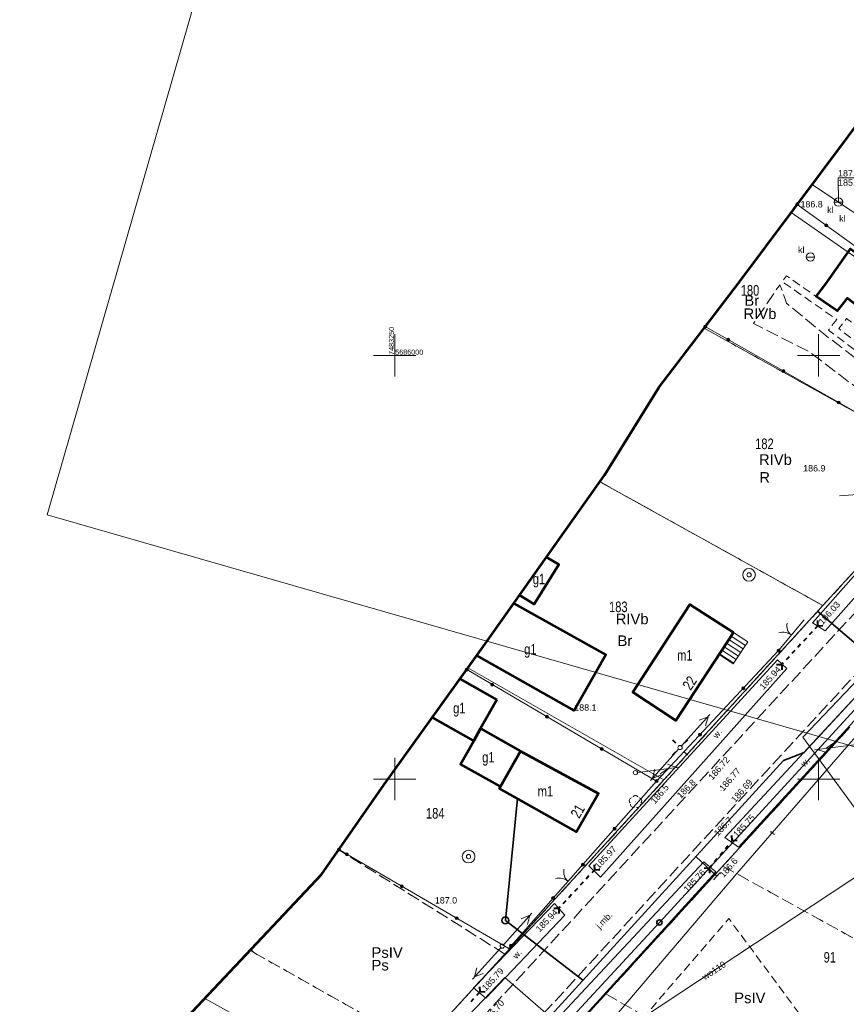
# Model space of a CAD drawing. Header units: metres. Extents: x 7482748 to 7484637, y 5684406 to 5687014.
# Tile 86 of 180: x 7483206 to 7483303, y 5685923 to 5686040. Entities that reach past the tile are written whole.
import ezdxf
from ezdxf.enums import TextEntityAlignment as Align
from ezdxf.lldxf.tags import DXFTag

# ---------------------------------------------------------------- set-up
doc = ezdxf.new("R2010")
doc.units = ezdxf.units.M
doc.header["$MEASUREMENT"] = 0
for name, pattern in [('1', [1.5, 1, -0.5]), ('KTCR01_500', [1.5, 1, -0.5]), ('KTJZ01_500', [2, 1.5, -0.5]), ('l217_500', [2, 1.5, -0.5]), ('l218_500', [1, 0.5, -0.5]), ('PTTL_500', [1.5, 1, -0.5])]:
    doc.linetypes.add(name, pattern=pattern)
for name, color, linetype, lineweight in [('.k deszczowa', 200, 'Continuous', 50), ('.ks tłoczny', 104, 'Continuous', 50), ('_Dzialki', 7, 'Continuous', 0), ('_Dzialki_opis', 7, 'Continuous', 0), ('_Kontury', 7, 'Continuous', 0), ('_Kontury_opis', 7, 'Continuous', 0), ('_Podzial_sekcyjny_krzyze', 7, '1', 13), ('_Uzytki', 7, 'Continuous', 0), ('_Uzytki_opis', 7, 'Continuous', 0), ('_Zakres2', 7, 'Continuous', 0), ('BUIB05_01', 7, 'Continuous', 40), ('EGB_Adres', 7, 'Continuous', 0), ('EGB_Budynek', 7, 'Continuous', 0), ('EGB_Budynek_opis', 7, 'Continuous', 0), ('EGB_ObiektTrwaleZwiazanyZBudynk', 7, 'Continuous', 0), ('EGBE_L_3', 7, 'Continuous', 0), ('GES__SUSM01_01P', 7, 'Continuous', 13), ('GES__SUSM01_P', 7, 'Continuous', 13), ('GES__SUSM04_01P', 7, 'Continuous', 13), ('GES__SUUS07_P', 7, 'Continuous', 13), ('GES__SUUS13_P', 7, 'Continuous', 13), ('KTOK02', 7, 'KTOK02_500', 13), ('KTOK05_01', 7, 'Continuous', 13), ('RTPW01_P', 7, 'Continuous', 0), ('RTPW02_P', 7, 'Continuous', 0), ('SUPE_L_3', 1, 'Continuous', 13), ('SUPT_L_0', 30, 'Continuous', 13)]:
    doc.layers.add(name, color=color, linetype=linetype, lineweight=lineweight)
doc.layers.add('_ramki_nieplotowane', color=7, linetype='Continuous', lineweight=0, plot=False)
for name, color, linetype, lineweight, true_color in [('GES__SUPK_01_pL', 7, 'Continuous', 13, 0x803300), ('GES__SUPS01_05L', 7, 'Continuous', 13, 0x803300), ('GES__SUPS01_05P', 7, 'Continuous', 13, 0x803300), ('GES__SUPT_pL', 7, 'Continuous', 13, 0xff9100), ('GES__SUPW_01_pL', 5, 'Continuous', 13, 0x0000ff), ('OBOP02_01', 7, 'Continuous', 13, 0x008000)]:
    doc.layers.add(name, color=color, linetype=linetype, lineweight=lineweight, true_color=true_color)
for name, color, linetype, lineweight, true_color, transparency in [('GES__SUPS01_05G', 7, 'Continuous', 13, 0x803300, 0.25), ('GES__SUPT_pT', 7, 'Continuous', 13, 0xff9100, 0.25), ('GES__SUPW_01_pT', 5, 'Continuous', 13, 0x0000ff, 0.25)]:
    doc.layers.add(name, color=color, linetype=linetype, lineweight=lineweight, true_color=true_color, transparency=transparency)
for name, color, linetype, lineweight, transparency in [('GES__SUUS_ET_05T', 7, 'Continuous', 13, 0.25), ('KTCR02', 7, 'KTCR01_500', 13, 0.5), ('KTJZ01_O', 7, 'KTJZ01_500', 13, 0.5), ('KTJZ01_T', 7, 'Continuous', 13, 0.25), ('KTPL01_O', 7, 'KTJZ01_500', 13, 0.5), ('PTRW02_O', 7, 'Continuous', 13, 0.5), ('PTRW02_T', 7, 'Continuous', 13, 0.25), ('PTTL04_O', 7, 'PTTL_500', 13, 0.5), ('RTPW01_G', 7, 'Continuous', 13, 0.25), ('RTPW02_G', 7, 'Continuous', 13, 0.25)]:
    doc.layers.add(name, color=color, linetype=linetype, lineweight=lineweight, transparency=transparency)
doc.layers.add('IS_kanalizacja_sanitarna', color=7, linetype='SOLID', true_color=0x000000)
doc.layers.add('IS_Opisy_działek_Net', color=7, linetype='SOLID', true_color=0x000000)
doc.styles.get("Standard").update_dxf_attribs({"font": 'simplex.shx', "width": 0.75})
doc.styles.add('STYL_ARIAL', font='simplex.shx', dxfattribs={"width": 0.75, "oblique": 0.1})
doc.styles.add('Style-Arial', font='arial.ttf')
doc.linetypes.add('KTOK02_500', pattern='A,0.5,[117,IS_LineDef.shx,S=0.01,R=0,X=0,Y=0],0.5', length=1)
tags = doc.linetypes.add('SOLID', pattern=[10, 10, 0]).pattern_tags.tags
tags[6:7] = [DXFTag(74, 4), DXFTag(75, 0), DXFTag(340, '0'), DXFTag(46, 0.0), DXFTag(50, 0.0), DXFTag(44, 0.0), DXFTag(45, 0.0)]
tags[4:5] = [DXFTag(74, 4), DXFTag(75, 0), DXFTag(340, '0'), DXFTag(46, 0.0), DXFTag(50, 0.0), DXFTag(44, 0.0), DXFTag(45, 0.0)]

# ---------------------------------------------------------------- blocks, each defined once
blk = doc.blocks.new('SUPS01_1')
at = {"layer": 'GES__SUPS01_05P', "linetype": 'Continuous', "lineweight": 13}
h = blk.add_hatch(color=256, dxfattribs=at)
edge = h.paths.add_edge_path()
edge.add_arc((0, 0), 0.045, 0, 360)
blk = doc.blocks.new('SUSM04_01')
at = {"layer": 'GES__SUSM04_01P', "linetype": 'Continuous', "lineweight": 13}
blk.add_circle((0, 0), 0.25, dxfattribs=at)
blk = doc.blocks.new('SUSM01_56')
at = {"layer": 'GES__SUSM01_P', "linetype": 'Continuous', "lineweight": 13}
for p, q in [((-0.53, 0.53), (-0.88, 0.88)), ((0.53, 0.53), (0.88, 0.88)), ((-0.53, -0.53), (-0.88, -0.88)), ((0.53, -0.53), (0.88, -0.88))]:
    blk.add_line(p, q, dxfattribs=at)
blk.add_circle((0, 0), 0.25, dxfattribs=at)
blk = doc.blocks.new('SUSM01_01')
at = {"layer": 'GES__SUSM01_01P', "linetype": 'Continuous', "lineweight": 13}
for p, q in [((-0.53, 0.53), (-0.89, 0.88)), ((0.53, 0.53), (0.88, 0.89)), ((-0.53, -0.53), (-0.88, -0.89)), ((0.53, -0.53), (0.89, -0.88))]:
    blk.add_line(p, q, dxfattribs=at)
blk = doc.blocks.new('SUUS13')
at = {"layer": 'GES__SUUS13_P', "linetype": 'Continuous', "lineweight": 13}
for radius in [0.75, 0.25]:
    blk.add_circle((0, 0), radius, dxfattribs=at)
blk = doc.blocks.new('OBOP02_01')
at = {"layer": 'OBOP02_01', "linetype": 'Continuous', "lineweight": 13}
h = blk.add_hatch(color=256, dxfattribs=at)
edge = h.paths.add_edge_path()
edge.add_arc((0, 0), 0.05, 0, 360)
for centre, start, end in [((-0.38, 0.12), 102, 222), ((0, 0.4), 30, 150), ((0.38, 0.12), 318, 78), ((-0.24, -0.32), 174, 294), ((0.24, -0.32), 246, 6)]:
    blk.add_arc(centre, 0.35, start, end, dxfattribs=at)
blk = doc.blocks.new('RTPW01')
at = {"layer": 'RTPW01_P', "linetype": 'Continuous', "lineweight": 0}
h = blk.add_hatch(color=256, dxfattribs=at)
edge = h.paths.add_edge_path()
edge.add_arc((0, 0), 0.045, 0, 360)
blk = doc.blocks.new('RTPW01_3')
at = {"layer": 'RTPW02_P', "linetype": 'Continuous', "lineweight": 0}
h = blk.add_hatch(color=256, dxfattribs=at)
edge = h.paths.add_edge_path()
edge.add_arc((0, 0), 0.045, 0, 360)
blk = doc.blocks.new('SUUS07')
at = {"layer": 'GES__SUUS07_P', "linetype": 'Continuous', "lineweight": 13}
blk.add_line((-0.5, 0), (0.5, 0), dxfattribs=at)
blk.add_circle((0, 0), 0.5, dxfattribs=at)
blk = doc.blocks.new('RTPW01_2')
at = {"layer": 'RTPW01_P', "linetype": 'Continuous', "lineweight": 0}
h = blk.add_hatch(color=256, dxfattribs=at)
edge = h.paths.add_edge_path()
edge.add_arc((0, 0), 0.045, 0, 360)

msp = doc.modelspace()

# ---------------------------------------------------------------- hatches: boundary and pattern name
at = {"layer": 'KTOK05_01', "linetype": 'Continuous', "lineweight": 13}
h = msp.add_hatch(color=256, dxfattribs=at)
edge = h.paths.add_edge_path()
edge.add_arc((7483297.49002, 5686017.8219), 0.175, 0, 360)
h = msp.add_hatch(color=256, dxfattribs=at)
edge = h.paths.add_edge_path()
edge.add_arc((7483300.91425, 5686015.35341), 0.175, 0, 360)
h = msp.add_hatch(color=256, dxfattribs=at)
edge = h.paths.add_edge_path()
edge.add_arc((7483286.63407, 5686003.40087), 0.175, 0, 360)
h = msp.add_hatch(color=256, dxfattribs=at)
edge = h.paths.add_edge_path()
edge.add_arc((7483289.34486, 5686001.85952), 0.175, 0, 360)
h = msp.add_hatch(color=256, dxfattribs=at)
edge = h.paths.add_edge_path()
edge.add_arc((7483295.86462, 5685998.1524), 0.175, 0, 360)
h = msp.add_hatch(color=256, dxfattribs=at)
edge = h.paths.add_edge_path()
edge.add_arc((7483302.38438, 5685994.44528), 0.175, 0, 360)
h = msp.add_hatch(color=256, dxfattribs=at)
edge = h.paths.add_edge_path()
edge.add_arc((7483295.28, 5685965.17), 0.175, 0, 360)
h = msp.add_hatch(color=256, dxfattribs=at)
edge = h.paths.add_edge_path()
edge.add_arc((7483258.48894, 5685962.92261), 0.175, 0, 360)
h = msp.add_hatch(color=256, dxfattribs=at)
edge = h.paths.add_edge_path()
edge.add_arc((7483261.48722, 5685961.16219), 0.175, 0, 360)
h = msp.add_hatch(color=256, dxfattribs=at)
edge = h.paths.add_edge_path()
edge.add_arc((7483291.13111, 5685960.72991), 0.175, 0, 360)
h = msp.add_hatch(color=256, dxfattribs=at)
edge = h.paths.add_edge_path()
edge.add_arc((7483267.95481, 5685957.3648), 0.175, 0, 360)
h = msp.add_hatch(color=256, dxfattribs=at)
edge = h.paths.add_edge_path()
edge.add_arc((7483286.01056, 5685955.24996), 0.175, 0, 360)
h = msp.add_hatch(color=256, dxfattribs=at)
edge = h.paths.add_edge_path()
edge.add_arc((7483274.42241, 5685953.5674), 0.175, 0, 360)
h = msp.add_hatch(color=256, dxfattribs=at)
edge = h.paths.add_edge_path()
edge.add_arc((7483280.89, 5685949.77), 0.175, 0, 360)
h = msp.add_hatch(color=256, dxfattribs=at)
edge = h.paths.add_edge_path()
edge.add_arc((7483280.89, 5685949.77), 0.175, 0, 360)
h = msp.add_hatch(color=256, dxfattribs=at)
edge = h.paths.add_edge_path()
edge.add_arc((7483280.89, 5685949.77), 0.175, 0, 360)
h = msp.add_hatch(color=256, dxfattribs=at)
edge = h.paths.add_edge_path()
edge.add_arc((7483275.92501, 5685944.14871), 0.175, 0, 360)
h = msp.add_hatch(color=256, dxfattribs=at)
edge = h.paths.add_edge_path()
edge.add_arc((7483243.40497, 5685941.67562), 0.175, 0, 360)
h = msp.add_hatch(color=256, dxfattribs=at)
edge = h.paths.add_edge_path()
edge.add_arc((7483244.34493, 5685941.1293), 0.175, 0, 360)
h = msp.add_hatch(color=256, dxfattribs=at)
edge = h.paths.add_edge_path()
edge.add_arc((7483272.19, 5685939.92), 0.175, 0, 360)
h = msp.add_hatch(color=256, dxfattribs=at)
edge = h.paths.add_edge_path()
edge.add_arc((7483250.82924, 5685937.36051), 0.175, 0, 360)
h = msp.add_hatch(color=256, dxfattribs=at)
edge = h.paths.add_edge_path()
edge.add_arc((7483268.68, 5685935.96), 0.175, 0, 360)
h = msp.add_hatch(color=256, dxfattribs=at)
edge = h.paths.add_edge_path()
edge.add_arc((7483257.31341, 5685933.5915), 0.175, 0, 360)
h = msp.add_hatch(color=256, dxfattribs=at)
edge = h.paths.add_edge_path()
edge.add_arc((7483263.71376, 5685930.33981), 0.175, 0, 360)

# ---------------------------------------------------------------- linework, layer by layer
at = {"layer": '.k deszczowa', "linetype": 'Continuous', "lineweight": 35}
for points in [[(7483315.07707, 5685969.96528), (7483281.21997, 5685933.08455)], [(7483281.21997, 5685933.08455), (7483247.23781, 5685896.35621)]]:
    msp.add_lwpolyline(points, dxfattribs=at)
msp.add_ellipse((7483281.21997, 5685933.08437), major_axis=(0.315, 0), ratio=1, dxfattribs=at)
at = {"layer": '.ks tłoczny', "linetype": 'Continuous', "lineweight": 35}
for points in [[(7483385.11889, 5686056.87655), (7483382.15, 5686049.635), (7483378.80924, 5686041.48642), (7483361.88352, 5686022.77441), (7483346.36877, 5686005.72669), (7483336.65111, 5685996.14914), (7483331.91992, 5685990.88433), (7483322.32458, 5685979.14923), (7483304.60733, 5685959.96298), (7483298.29769, 5685953.1302), (7483295.85309, 5685952.1972)], [(7483300.27537, 5685970.20786), (7483299.52096, 5685969.38409)], [(7483299.89799, 5685969.79579), (7483307.62387, 5685963.22964)], [(7483263.95197, 5685917.22309), (7483295.85309, 5685952.1972)], [(7483263.04483, 5685933.33354), (7483264.46336, 5685947.71499)], [(7483285.50476, 5685940.85203), (7483287.99218, 5685938.54303)], [(7483288.36938, 5685938.95491), (7483287.61497, 5685938.13115)], [(7483263.04483, 5685933.33354), (7483272.19126, 5685926.25606)]]:
    msp.add_lwpolyline(points, dxfattribs=at)
msp.add_circle((7483263.04483, 5685933.33354), 0.4, dxfattribs=at)
at = {"layer": '_Dzialki', "color": 96, "linetype": 'Continuous', "true_color": 0x008000, "flags": 128}
for points in [[(7483324.97, 5685997.25), (7483296.78, 5686016.87)], [(7483315.63, 5685987.02), (7483286.5, 5686003.22)], [(7483315.63, 5685987.02), (7483300.52, 5685970.48)], [(7483274.18, 5685985.1), (7483300.52, 5685970.48)], [(7483300.52, 5685970.48), (7483281.75, 5685949.9)], [(7483281.75, 5685949.9), (7483258.63, 5685963.13)], [(7483270.35, 5685919.66), (7483303.71, 5685956.15)], [(7483281.75, 5685949.9), (7483247.93, 5685912.87)], [(7483247.93, 5685912.87), (7483227.58, 5685924.11)]]:
    msp.add_lwpolyline(points, dxfattribs=at)
at = {"layer": '_Kontury', "color": 96, "linetype": 'l217_500', "true_color": 0x008000, "flags": 128}
for points in [[(7483315.63, 5685987.02), (7483286.5, 5686003.22)], [(7483300.52, 5685970.48), (7483315.63, 5685987.02)], [(7483274.18, 5685985.11), (7483300.52, 5685970.48)], [(7483281.75, 5685949.9), (7483300.52, 5685970.48)], [(7483303.71, 5685956.15), (7483288.71, 5685939.74)], [(7483262.99, 5685929.36), (7483281.75, 5685949.9)], [(7483262.99, 5685929.36), (7483243.39, 5685941.66)], [(7483288.71, 5685939.74), (7483274.91, 5685924.65)], [(7483288.71, 5685939.74), (7483314.16, 5685925.68)], [(7483232.92, 5685929.78), (7483233.37, 5685929.52)], [(7483233.03, 5685929.9), (7483233.37, 5685929.52)], [(7483233.37, 5685929.52), (7483253.01, 5685918.43)], [(7483253.01, 5685918.43), (7483262.99, 5685929.36)], [(7483274.91, 5685924.65), (7483270.35, 5685919.66)], [(7483274.91, 5685924.65), (7483298.77, 5685911)]]:
    msp.add_lwpolyline(points, dxfattribs=at)
at = {"layer": '_Podzial_sekcyjny_krzyze', "linetype": 'Continuous'}
for p, q in [((7483250, 5685997.5), (7483250, 5686002.5)), ((7483300, 5685997.5), (7483300, 5686002.5)), ((7483247.5, 5686000), (7483252.5, 5686000)), ((7483297.5, 5686000), (7483302.5, 5686000)), ((7483250, 5685947.5), (7483250, 5685952.5)), ((7483300, 5685947.5), (7483300, 5685952.5)), ((7483247.5, 5685950), (7483252.5, 5685950)), ((7483297.5, 5685950), (7483302.5, 5685950))]:
    msp.add_line(p, q, dxfattribs=at)
at = {"layer": '_ramki_nieplotowane', "color": 3, "linetype": 'Continuous', "lineweight": 0, "flags": 128}
msp.add_lwpolyline([(7483208.98, 5685981.21), (7483494.44, 5685899.18), (7483610.57, 5686303.33), (7483325.11, 5686385.36), (7483208.98, 5685981.21)], close=True, dxfattribs=at)
at = {"layer": '_Uzytki', "color": 96, "linetype": 'l218_500', "true_color": 0x008000, "flags": 128}
for points in [[(7483315.63, 5685987.02), (7483286.5, 5686003.22)], [(7483315.63, 5685987.02), (7483300.52, 5685970.48)], [(7483300.52, 5685970.48), (7483274.18, 5685985.11)], [(7483281.75, 5685949.9), (7483300.52, 5685970.48)], [(7483303.71, 5685956.15), (7483288.71, 5685939.74)], [(7483262.99, 5685929.36), (7483281.75, 5685949.9)], [(7483262.99, 5685929.36), (7483243.39, 5685941.66)], [(7483274.91, 5685924.65), (7483288.71, 5685939.74)], [(7483288.71, 5685939.74), (7483314.16, 5685925.68)], [(7483233.03, 5685929.9), (7483233.37, 5685929.52)], [(7483233.37, 5685929.52), (7483253.01, 5685918.43)], [(7483253.01, 5685918.43), (7483262.99, 5685929.36)], [(7483270.35, 5685919.66), (7483274.91, 5685924.65)]]:
    msp.add_lwpolyline(points, dxfattribs=at)
at = {"layer": '_Zakres2', "color": 250, "linetype": 'Continuous', "lineweight": 53, "flags": 128}
msp.add_lwpolyline([(7483184.14, 5685878.01), (7483241.37, 5685938.75), (7483248.75, 5685949.36), (7483260.67, 5685965.96), (7483274.73, 5685985.88), (7483281.17, 5685996.23), (7483290.55, 5686008.54), (7483306.76, 5686030.22), (7483321.02, 5686047.8), (7483332, 5686065.31), (7483322.98, 5686103.07), (7483364.58, 5686185.88), (7483404.48, 5686221.3), (7483428.87, 5686291.72), (7483381.77, 5686314.4), (7483415.95, 5686389.59), (7483395.63, 5686411.08), (7483432.16, 5686488.03), (7483471.6, 5686531.78), (7483500.7, 5686585.49)], dxfattribs=at)
at = {"layer": 'BUIB05_01', "linetype": 'Continuous', "lineweight": 40}
for p, q in [((7483299.92, 5685968.11), (7483299.58, 5685967.74)), ((7483299.92, 5685968.11), (7483299.9, 5685968.71)), ((7483299.92, 5685968.11), (7483300.52, 5685968.13)), ((7483298.56, 5685966.64), (7483298.22, 5685966.28)), ((7483299.24, 5685967.38), (7483298.9, 5685967.01)), ((7483297.88, 5685965.91), (7483297.54, 5685965.54)), ((7483296.52, 5685964.44), (7483296.18, 5685964.07)), ((7483297.2, 5685965.18), (7483296.86, 5685964.81)), ((7483295.65, 5685963.5), (7483295.05, 5685963.48)), ((7483295.84, 5685963.71), (7483295.65, 5685963.5)), ((7483295.65, 5685963.5), (7483295.67, 5685962.9)), ((7483289.81, 5685942.74), (7483289.76, 5685943.34)), ((7483289.02, 5685941.8), (7483289.34, 5685942.18)), ((7483289.66, 5685942.56), (7483289.81, 5685942.74)), ((7483289.81, 5685942.74), (7483290.41, 5685942.79)), ((7483288.38, 5685941.03), (7483288.7, 5685941.41)), ((7483273.59, 5685939.3), (7483273.57, 5685939.9)), ((7483287.09, 5685939.5), (7483287.41, 5685939.88)), ((7483287.73, 5685940.27), (7483288.05, 5685940.65)), ((7483273.59, 5685939.3), (7483273.25, 5685938.93)), ((7483273.59, 5685939.3), (7483274.19, 5685939.32)), ((7483287.09, 5685939.5), (7483286.49, 5685939.45)), ((7483287.09, 5685939.5), (7483287.14, 5685938.9)), ((7483272.23, 5685937.84), (7483271.89, 5685937.47)), ((7483272.91, 5685938.57), (7483272.57, 5685938.2)), ((7483270.86, 5685936.37), (7483270.52, 5685936.01)), ((7483271.54, 5685937.11), (7483271.2, 5685936.74)), ((7483270.18, 5685935.64), (7483269.84, 5685935.28)), ((7483269.35, 5685934.75), (7483268.75, 5685934.73)), ((7483269.5, 5685934.91), (7483269.35, 5685934.75)), ((7483269.35, 5685934.75), (7483269.37, 5685934.15)), ((7483259.68, 5685924.49), (7483260.02, 5685924.86)), ((7483260.06, 5685924.9), (7483260.04, 5685925.5)), ((7483260.06, 5685924.9), (7483260.66, 5685924.92)), ((7483259, 5685923.76), (7483259.34, 5685924.12))]:
    msp.add_line(p, q, dxfattribs=at)
at = {"layer": 'EGB_Budynek', "color": 7, "linetype": 'Continuous', "lineweight": 53, "flags": 128}
for points in [[(7483305.85, 5686011.09), (7483312.82, 5686006.07), (7483309.74, 5686001.88), (7483303.38, 5686006.76), (7483302.18, 5686005.28), (7483299.72, 5686006.97), (7483300.86, 5686008.47), (7483303.78, 5686012.6), (7483305.85, 5686011.09)], [(7483267.9, 5685976.21), (7483269.34, 5685975.33), (7483266.46, 5685970.64), (7483264.72, 5685971.7)], [(7483264.05, 5685970.74), (7483274.91, 5685964.65), (7483271.18, 5685958.08), (7483259.69, 5685964.59)], [(7483289.97, 5685967.3), (7483283.18, 5685956.93), (7483278.07, 5685960.27), (7483284.83, 5685970.6), (7483289.97, 5685967.3)], [(7483257.69, 5685961.82), (7483262.04, 5685959.36)], [(7483262.04, 5685959.36), (7483260.13, 5685955.96), (7483259.32, 5685954.52), (7483254.44, 5685957.28)], [(7483264.83, 5685953.31), (7483262.46, 5685949.13), (7483257.76, 5685951.78), (7483259.32, 5685954.52), (7483260.13, 5685955.96), (7483264.83, 5685953.31)], [(7483264.83, 5685953.31), (7483274.03, 5685948.3), (7483271.44, 5685943.77), (7483262.35, 5685948.91), (7483262.46, 5685949.13), (7483264.83, 5685953.31)]]:
    msp.add_lwpolyline(points, dxfattribs=at)
at = {"layer": 'EGB_ObiektTrwaleZwiazanyZBudynk', "color": 7, "linetype": 'Continuous', "const_width": 0.09, "flags": 128}
msp.add_lwpolyline([(7483291.64, 5685966.2), (7483289.97, 5685967.3), (7483288.27, 5685964.71), (7483289.94, 5685963.61), (7483291.64, 5685966.2)], dxfattribs=at)
at = {"layer": 'EGBE_L_3', "linetype": 'Continuous', "lineweight": 0}
for p, q in [((7483288.27, 5685964.71), (7483289.97, 5685967.3)), ((7483289.97, 5685967.3), (7483291.64, 5685966.2)), ((7483291.64, 5685966.2), (7483289.94, 5685963.61)), ((7483289.94, 5685963.61), (7483288.27, 5685964.71))]:
    msp.add_line(p, q, dxfattribs=at)
at = {"layer": 'EGBE_L_3', "linetype": 'Continuous'}
for p, q in [((7483291.37, 5685965.78), (7483289.69, 5685966.88)), ((7483291.64, 5685966.2), (7483289.97, 5685967.3)), ((7483290.54, 5685964.53), (7483288.87, 5685965.63)), ((7483290.82, 5685964.95), (7483289.15, 5685966.04)), ((7483291.09, 5685965.36), (7483289.42, 5685966.46)), ((7483289.99, 5685963.69), (7483288.32, 5685964.79)), ((7483290.27, 5685964.11), (7483288.6, 5685965.21))]:
    msp.add_line(p, q, dxfattribs=at)
at = {"layer": 'GES__SUPK_01_pL', "linetype": 'Continuous', "lineweight": 13, "flags": 128}
msp.add_lwpolyline([(7483316.62, 5686008.67), (7483308.85, 5686013.98), (7483303.8, 5686017.1), (7483302.35, 5686018.1), (7483299.24, 5686020.16)], dxfattribs=at)
at = {"layer": 'GES__SUPS01_05L', "linetype": 'Continuous', "lineweight": 13, "flags": 128}
msp.add_lwpolyline([(7483302.35, 5686018.1), (7483302.31, 5686020.96), (7483305.47, 5686020.96)], dxfattribs=at)
at = {"layer": 'GES__SUPT_pL', "linetype": 'Continuous', "lineweight": 13, "flags": 128}
msp.add_lwpolyline([(7483330.51, 5685982.7), (7483318.5, 5685970.33), (7483304.63, 5685955.31), (7483290.37, 5685938.88), (7483269.82, 5685914.74), (7483235.27, 5685876.58), (7483194.74, 5685830.89), (7483182.64, 5685815.57), (7483178.42, 5685810.79), (7483171.42, 5685800.43), (7483166.94, 5685792.19), (7483161.83, 5685777.28), (7483161.38, 5685764.86), (7483161.76, 5685749.17), (7483161.39, 5685734.08), (7483154.95, 5685733.19), (7483143.7, 5685727.84), (7483137.86, 5685726.17), (7483131.03, 5685720.65)], dxfattribs=at)
at = {"layer": 'GES__SUPW_01_pL', "linetype": 'Continuous', "lineweight": 13, "flags": 128}
for points in [[(7483390.45, 5686101.26), (7483389.11, 5686097.11), (7483402.12, 5686090.27), (7483402.8, 5686082.32), (7483402.57, 5686081.73), (7483402.28, 5686080.98), (7483399.56, 5686070.76), (7483393.84, 5686051.54), (7483385.76, 5686037.62), (7483376.82, 5686028.13), (7483359.07, 5686006.84), (7483360.81, 5686002.42), (7483362.18, 5685993.12), (7483357.88, 5685985.34), (7483355.86, 5685982.57), (7483344.31, 5685975.82), (7483339.85, 5685974.9), (7483326.36, 5685979.88), (7483323.79, 5685982.18), (7483317.09, 5685974.82), (7483298.15, 5685954.95), (7483308.35, 5685941.08), (7483274.45, 5685918.69)], [(7483317.09, 5685974.82), (7483307.69, 5685983.83), (7483302.48, 5685983.43)], [(7483267.84, 5685922.36), (7483262.99, 5685926.57), (7483226.05, 5685887.94)]]:
    msp.add_lwpolyline(points, dxfattribs=at)
at = {"layer": 'IS_kanalizacja_sanitarna', "linetype": 'Continuous', "ltscale": 0.01, "const_width": 0.02}
for points in [[(7483302.47949, 5685967.47035), (7483302.60901, 5685967.62274)], [(7483267.33481, 5685929.88734), (7483267.45721, 5685930.04551)], [(7483271.28919, 5685926.82745), (7483271.41159, 5685926.98563)]]:
    msp.add_lwpolyline(points, dxfattribs=at)
at = {"layer": 'KTCR02', "linetype": 'KTCR01_500', "lineweight": 13, "flags": 128}
msp.add_lwpolyline([(7483318.41, 5685990.92), (7483317.87, 5685990.29), (7483301.17, 5686003), (7483302.14, 5686004.26), (7483295.71, 5686008.71), (7483296.22, 5686009.4), (7483299.72, 5686006.97), (7483302.18, 5686005.28), (7483303.38, 5686006.76), (7483309.74, 5686001.88), (7483308.65, 5686000.42), (7483303.31, 5686004.35), (7483302.38, 5686003.17), (7483318.41, 5685990.92)], close=True, dxfattribs=at)
at = {"layer": 'KTJZ01_O', "linetype": 'KTJZ01_500', "lineweight": 13, "flags": 128}
for points in [[(7483197.91, 5685647.78), (7483191.3, 5685645.21), (7483187.04, 5685652.01), (7483182.78, 5685658.81), (7483173.01, 5685674.4), (7483160.42, 5685696.27), (7483153.69, 5685714.72), (7483149.66, 5685738.88), (7483150.14, 5685742.97), (7483152.18, 5685766.74), (7483152.64, 5685773.87), (7483156.88, 5685789.66), (7483160.03, 5685797.82), (7483165.63, 5685808.56), (7483171.47, 5685814.85), (7483176.12, 5685820.16), (7483191.38, 5685837.95), (7483216.44, 5685866.07), (7483238.67, 5685890.6), (7483242.86, 5685894.87), (7483263.91, 5685918.34), (7483290.28, 5685947.07), (7483315.51, 5685974.43), (7483346.16, 5686007.45), (7483367.58, 5686031.19), (7483372.66, 5686037.59), (7483378.07, 5686044.41), (7483383.78, 5686055), (7483386.81, 5686063.17), (7483391.06, 5686075.79), (7483392.94, 5686081.53), (7483394.38, 5686081.91), (7483397.17, 5686082.85), (7483401.23, 5686082.98), (7483404.7, 5686083), (7483407.11, 5686083.92), (7483410.43, 5686086.41), (7483412.08, 5686088.69), (7483412.96, 5686091.17), (7483413.79, 5686094.46), (7483412.71, 5686099.4), (7483411.05, 5686100.85), (7483407.94, 5686103.18), (7483405.29, 5686104.69), (7483403.35, 5686106.28), (7483402.57, 5686107.54), (7483401.86, 5686108.47), (7483403.54, 5686113.11), (7483404.07, 5686113.93), (7483409.52, 5686129.91), (7483416.09, 5686150.36), (7483420.49, 5686164.15), (7483421.47, 5686167.05), (7483423.62, 5686173.38), (7483428.4, 5686186.8), (7483437.81, 5686215.26), (7483441.02, 5686225.03), (7483450.09, 5686253.79), (7483453.73, 5686263.28), (7483459.39, 5686280.61), (7483466.44, 5686301.37), (7483471.25, 5686316.24), (7483473.9, 5686323.17), (7483478.13, 5686336.85), (7483485.37, 5686356.93), (7483492.13, 5686378.36), (7483498.67, 5686398.43), (7483502.19, 5686408.5), (7483505.2, 5686417.38), (7483513.05, 5686441.11), (7483516.25, 5686450.23), (7483530.52, 5686493.07), (7483533.34, 5686501.51), (7483543.47, 5686531.52), (7483557.14, 5686572.33), (7483559.91, 5686580.46), (7483570.16, 5686610.95), (7483575.71, 5686628.68), (7483581.26, 5686643.91), (7483583.2, 5686649.41), (7483591.35, 5686674.28), (7483597.45, 5686691.67), (7483602.2, 5686705.71), (7483616.93, 5686750.38), (7483619.53, 5686757.95), (7483621.36, 5686763.29), (7483634.9, 5686799.43), (7483640.84, 5686811.96)], [(7483613.29, 5686753.85), (7483610.52, 5686745.34), (7483597.42, 5686707.23), (7483592.84, 5686693.63), (7483586.65, 5686674.57), (7483578.94, 5686652.57), (7483576.44, 5686645.6), (7483570.92, 5686629.39), (7483565.29, 5686612), (7483555.03, 5686581.98), (7483552.34, 5686573.92), (7483538.5, 5686532.62), (7483528.43, 5686502.82), (7483525.69, 5686494.44), (7483511.5, 5686452.13), (7483508.06, 5686441.86), (7483500.41, 5686418.93), (7483497.52, 5686410.47), (7483493.78, 5686400.09), (7483487.22, 5686379.91), (7483478.75, 5686354.53), (7483473.28, 5686338.58), (7483466.59, 5686318.01), (7483461.2, 5686301.98), (7483454.76, 5686282.03), (7483448.77, 5686264.59), (7483445.69, 5686255.08), (7483445.07, 5686253.25), (7483443.78, 5686249.4), (7483442.67, 5686246.12), (7483436.06, 5686226.36), (7483432.79, 5686216.79), (7483423.48, 5686188.39), (7483415.91, 5686165.55), (7483411.29, 5686151.94), (7483403.43, 5686128.74), (7483397.27, 5686110.49), (7483396.29, 5686107.6), (7483389.25, 5686086.41), (7483386.32, 5686077.5), (7483382.09, 5686064.87), (7483379.33, 5686057.56), (7483373.91, 5686047.4), (7483368.95, 5686041.13), (7483363.52, 5686034.43), (7483341.98, 5686010.31), (7483311.83, 5685977.83), (7483286.59, 5685950.4), (7483260.12, 5685921.63), (7483238.78, 5685898.43), (7483234.43, 5685893.44), (7483212.81, 5685869.61), (7483187.54, 5685841.24), (7483162.41, 5685812.7), (7483151.44, 5685800.65), (7483147.59, 5685795.21)]]:
    msp.add_lwpolyline(points, dxfattribs=at)
at = {"layer": 'KTOK02', "linetype": 'Continuous', "lineweight": 13}
for p, q in [((7483295.28, 5685965.17), (7483298.32, 5685968.8)), ((7483268.68, 5685935.96), (7483272.19, 5685939.92))]:
    msp.add_line(p, q, dxfattribs=at)
for centre, start, end in [((7483297.76, 5685968.13), 170.05, 230.05), ((7483295.84, 5685965.84), 50.05, 110.05), ((7483271.43, 5685939.06), 168.45, 228.45), ((7483269.44, 5685936.82), 48.45, 108.45)]:
    msp.add_arc(centre, 1.5, start, end, dxfattribs=at)
at = {"layer": 'KTOK05_01', "linetype": 'Continuous', "lineweight": 13}
for p, q in [((7483325.25, 5685997.81), (7483297.49, 5686017.82)), ((7483280.89, 5685949.77), (7483295.28, 5685965.17)), ((7483280.89, 5685949.77), (7483258.49, 5685962.92)), ((7483280.89, 5685949.77), (7483272.19, 5685939.92))]:
    msp.add_line(p, q, dxfattribs=at)
at = {"layer": 'KTOK05_01', "linetype": 'Continuous', "lineweight": 13, "flags": 128}
for points in [[(7483315.36, 5685986.92), (7483304.68, 5685993.14), (7483286.63, 5686003.4)], [(7483268.68, 5685935.96), (7483263.44, 5685930.03), (7483254.34, 5685935.32), (7483243.4, 5685941.68)]]:
    msp.add_lwpolyline(points, dxfattribs=at)
at = {"layer": 'KTOK05_01', "linetype": 'Continuous', "lineweight": 13}
for centre in [(7483297.49, 5686017.82), (7483300.91, 5686015.35), (7483286.63, 5686003.4), (7483289.34, 5686001.86), (7483295.86, 5685998.15), (7483302.38, 5685994.45), (7483295.28, 5685965.17), (7483258.49, 5685962.92), (7483261.49, 5685961.16), (7483291.13, 5685960.73), (7483267.95, 5685957.36), (7483286.01, 5685955.25), (7483274.42, 5685953.57), (7483280.89, 5685949.77), (7483280.89, 5685949.77), (7483280.89, 5685949.77), (7483275.93, 5685944.15), (7483243.4, 5685941.68), (7483244.34, 5685941.13), (7483272.19, 5685939.92), (7483250.83, 5685937.36), (7483268.68, 5685935.96), (7483257.31, 5685933.59), (7483263.71, 5685930.34)]:
    msp.add_circle(centre, 0.175, dxfattribs=at)
at = {"layer": 'KTPL01_O', "linetype": 'KTJZ01_500', "lineweight": 13, "flags": 128}
msp.add_lwpolyline([(7483317.49, 5685989.73), (7483315.68, 5685987.66), (7483298.91, 5686000.44), (7483292.32, 5686003.78), (7483295.44, 5686008.35), (7483296.22, 5686006.17), (7483300.61, 5686002.54), (7483317.49, 5685989.73)], close=True, dxfattribs=at)
at = {"layer": 'PTRW02_O', "linetype": 'Continuous', "lineweight": 13, "flags": 128}
for points in [[(7483299.27, 5685968.46), (7483300.77, 5685967.52), (7483310.34, 5685978.29), (7483308.96, 5685979.39), (7483299.27, 5685968.46)], [(7483295.16, 5685964.07), (7483272.9, 5685939.75), (7483274.29, 5685938.42), (7483296.24, 5685963.06), (7483295.16, 5685964.07)], [(7483304.96, 5685960.34), (7483306.34, 5685959.19), (7483290.54, 5685941.96), (7483288.93, 5685943.12), (7483304.96, 5685960.34)], [(7483270.08, 5685933.95), (7483268.84, 5685935.32), (7483259.29, 5685925.36), (7483260.76, 5685924.14), (7483270.08, 5685933.95)]]:
    msp.add_lwpolyline(points, close=True, dxfattribs=at)
msp.add_lwpolyline([(7483271.74, 5685882.42), (7483263.29, 5685893.32), (7483255.78, 5685904.18), (7483227.68, 5685872.96), (7483226.07, 5685874.23), (7483243.61, 5685894.33), (7483286.46, 5685940.25), (7483287.89, 5685939.06), (7483257.68, 5685905.89), (7483266.06, 5685893.46), (7483273.25, 5685884.1)], dxfattribs=at)
at = {"layer": 'PTTL04_O', "linetype": 'PTTL_500', "lineweight": 13, "flags": 128}
msp.add_lwpolyline([(7483303.07, 5685915.11), (7483289.41, 5685933.54), (7483270.09, 5685911.11), (7483268.49, 5685902.32), (7483283.02, 5685895.05)], dxfattribs=at)
at = {"layer": 'SUPE_L_3', "linetype": 'Continuous'}
for p, q in [((7483287.19, 5685957.61), (7483283.83, 5685953.91)), ((7483286.96, 5685957.35), (7483285.92, 5685956.95)), ((7483286.96, 5685957.35), (7483286.65, 5685956.28)), ((7483283.49, 5685953.54), (7483280.16, 5685949.82)), ((7483280.69, 5685951.16), (7483280.39, 5685950.08)), ((7483281.43, 5685950.49), (7483280.39, 5685950.08)), ((7483266.18, 5685934.2), (7483262.85, 5685930.48)), ((7483265.95, 5685933.94), (7483264.91, 5685933.53)), ((7483265.95, 5685933.94), (7483265.65, 5685932.86)), ((7483262.51, 5685930.1), (7483259.15, 5685926.4)), ((7483259.69, 5685927.74), (7483259.39, 5685926.66)), ((7483260.43, 5685927.07), (7483259.39, 5685926.66))]:
    msp.add_line(p, q, dxfattribs=at)
at = {"layer": 'SUPT_L_0', "linetype": 'Continuous'}
for p, q in [((7483304.47, 5685954.1), (7483299.51, 5685953.46)), ((7483301.78, 5685954.26), (7483300.85, 5685953.63)), ((7483300.92, 5685953.14), (7483299.86, 5685953.51)), ((7483283.6, 5685951.43), (7483278.64, 5685950.79)), ((7483283.25, 5685951.38), (7483282.19, 5685951.75)), ((7483282.26, 5685951.26), (7483281.33, 5685950.63))]:
    msp.add_line(p, q, dxfattribs=at)

# ---------------------------------------------------------------- block references
at = {"layer": 'GES__SUPS01_05P', "linetype": 'Continuous', "lineweight": 13}
msp.add_blockref('SUPS01_1', (7483302.35, 5686018.1), dxfattribs=at)
at = {"layer": 'GES__SUSM01_01P', "linetype": 'Continuous', "lineweight": 13}
msp.add_blockref('SUSM01_01', (7483283.66, 5685953.73), dxfattribs=at)
at = {"layer": 'GES__SUSM01_P', "linetype": 'Continuous', "lineweight": 13, "rotation": 358.6700000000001}
msp.add_blockref('SUSM01_56', (7483283.66, 5685953.73), dxfattribs=at)
at = {"layer": 'GES__SUSM04_01P', "linetype": 'Continuous', "lineweight": 13}
for p in [(7483283.66, 5685953.73), (7483278.39, 5685950.76), (7483262.68, 5685930.29)]:
    msp.add_blockref('SUSM04_01', p, dxfattribs=at)
at = {"layer": 'GES__SUUS07_P', "linetype": 'Continuous', "lineweight": 13}
for p in [(7483302.35, 5686018.1), (7483299.04, 5686011.62)]:
    msp.add_blockref('SUUS07', p, dxfattribs=at)
at = {"layer": 'GES__SUUS13_P', "linetype": 'Continuous', "lineweight": 13}
for p in [(7483291.8, 5685974.11), (7483258.7, 5685940.86)]:
    msp.add_blockref('SUUS13', p, dxfattribs=at)
at = {"layer": 'OBOP02_01', "linetype": 'Continuous', "lineweight": 13}
msp.add_blockref('OBOP02_01', (7483278.4, 5685947.32), dxfattribs=at)
at = {"layer": 'RTPW01_P', "linetype": 'Continuous', "lineweight": 0}
for name, p in [('RTPW01', (7483297.28, 5686017.47)), ('RTPW01', (7483298.19, 5685986.31)), ('RTPW01', (7483271.18, 5685958.08)), ('RTPW01', (7483281.63, 5685949.72)), ('RTPW01', (7483283.7, 5685947.93)), ('RTPW01', (7483288.22, 5685943.18)), ('RTPW01', (7483288.24, 5685938.81)), ('RTPW01_2', (7483254.34, 5685935.32))]:
    msp.add_blockref(name, p, dxfattribs=at)
at = {"layer": 'RTPW02_P', "linetype": 'Continuous', "lineweight": 0}
for p in [(7483299.92, 5685968.11), (7483295.65, 5685963.5), (7483286.59, 5685950.4), (7483288.49, 5685948.69), (7483290.28, 5685947.07), (7483289.81, 5685942.74), (7483273.59, 5685939.3), (7483287.09, 5685939.5), (7483269.35, 5685934.75), (7483260.06, 5685924.9)]:
    msp.add_blockref('RTPW01_3', p, dxfattribs=at)

# ---------------------------------------------------------------- texts
at = {"layer": '_Dzialki_opis', "color": 96, "true_color": 0x008000, "char_height": 1.25, "attachment_point": 7, "line_spacing_factor": 0.6, "style": 'STYL_ARIAL'}
for s, insert in [('\\fArial|b0|i0|c238238|p39;180', (7483290.82, 5686007.04)), ('\\fArial|b0|i0|c238238|p39;182', (7483292.52, 5685988.93)), ('\\fArial|b0|i0|c238238|p39;183', (7483275.28, 5685969.69)), ('\\fArial|b0|i0|c238238|p39;184', (7483253.68, 5685945.32)), ('\\fArial|b0|i0|c238238|p39;91', (7483300.6, 5685928.33))]:
    msp.add_mtext(s, dxfattribs=dict(at, insert=insert))
at = {"layer": '_Kontury_opis', "color": 96, "linetype": 'Continuous', "lineweight": 13, "true_color": 0x008000, "style": 'Style-Arial'}
for s, p in [('RIVb', (7483291.15, 5686004.3)), ('RIVb', (7483292.97, 5685987.09)), ('RIVb', (7483276.06, 5685968.28)), ('PsIV', (7483247.25, 5685928.91)), ('PsIV', (7483290.05, 5685923.56))]:
    msp.add_text(s, height=1.25, dxfattribs=at).set_placement(p)
at = {"layer": '_Podzial_sekcyjny_krzyze', "color": 7, "linetype": 'Continuous', "lineweight": 30, "style": 'Style-Arial'}
msp.add_text('7483250', height=0.61, rotation=90, dxfattribs=at).set_placement((7483249.91, 5686000.06))
msp.add_text('5686000', height=0.61, dxfattribs=at).set_placement((7483250.04, 5686000.08))
at = {"layer": '_Uzytki_opis', "color": 96, "linetype": 'Continuous', "lineweight": 13, "true_color": 0x008000, "style": 'Style-Arial'}
for s, p in [('Br', (7483291.25, 5686005.86)), ('R', (7483293.01, 5685984.99)), ('Br', (7483276.28, 5685965.71)), ('Ps', (7483247.25, 5685927.42))]:
    msp.add_text(s, height=1.25, dxfattribs=at).set_placement(p)
at = {"layer": 'EGB_Adres', "char_height": 1.25, "attachment_point": 1, "line_spacing_factor": 0.6, "style": 'STYL_ARIAL'}
for s, insert, rotation in [('\\fArial|b0|i0|c238238|p39;22 ', (7483283.87, 5685961.08), 56.7847485), ('\\fArial|b0|i0|c238238|p39;21 ', (7483270.67, 5685945.89), 60.1134731)]:
    msp.add_mtext(s, dxfattribs=dict(at, insert=insert, rotation=rotation))
at = {"layer": 'EGB_Budynek_opis', "color": 7, "char_height": 1.25, "attachment_point": 7, "line_spacing_factor": 0.6, "style": 'STYL_ARIAL'}
for s, insert in [('\\fArial|b0|i0|c238238|p39;g1', (7483266.28, 5685972.62)), ('\\fArial|b0|i0|c238238|p39;g1', (7483265.26, 5685964.33)), ('\\fArial|b0|i0|c238238|p39;m1', (7483283.31, 5685964)), ('\\fArial|b0|i0|c238238|p39;g1', (7483256.88, 5685957.38)), ('\\fArial|b0|i0|c238238|p39;g1', (7483260.31, 5685951.59)), ('\\fArial|b0|i0|c238238|p39;m1', (7483266.86, 5685947.95))]:
    msp.add_mtext(s, dxfattribs=dict(at, insert=insert))
at = {"layer": 'GES__SUPS01_05G', "linetype": 'Continuous', "lineweight": 13, "style": 'Style-Arial'}
for s, p in [('187.13', (7483302.31, 5686021.13)), ('185.33', (7483302.31, 5686020.03))]:
    msp.add_text(s, height=0.75, dxfattribs=at).set_placement(p)
at = {"layer": 'GES__SUPT_pT', "linetype": 'Continuous', "lineweight": 13, "style": 'Style-Arial'}
msp.add_text('t', height=0.75, rotation=49.04, dxfattribs=at).set_placement((7483294.54, 5685943.68), align=Align.MIDDLE_CENTER)
at = {"layer": 'GES__SUPW_01_pT', "linetype": 'Continuous', "lineweight": 13, "style": 'Style-Arial'}
msp.add_text('wo110', height=0.75, rotation=33.44, dxfattribs=at).set_placement((7483287.66, 5685927.41), align=Align.MIDDLE_CENTER)
at = {"layer": 'GES__SUUS_ET_05T', "linetype": 'Continuous', "lineweight": 13, "style": 'Style-Arial'}
for p in [(7483301.02, 5686016.8), (7483302.44, 5686015.78), (7483297.59, 5686012.1)]:
    msp.add_text('kl', height=0.75, dxfattribs=at).set_placement(p)
at = {"layer": 'IS_Opisy_działek_Net', "linetype": 'Continuous', "ltscale": 0.01, "char_height": 1.2888}
for insert, attachment_point in [((7483299.7016, 5685996.87198), 9), ((7483299.7016, 5685996.87198), 9), ((7483299.0953, 5685965.83615), 9), ((7483299.0953, 5685965.42575), 3), ((7483290.0453, 5685964.83615), 9), ((7483290.0453, 5685964.83615), 9), ((7483294.84418, 5685959.7557), 9), ((7483285.79418, 5685958.7557), 9), ((7483285.79418, 5685958.7557), 9), ((7483294.84418, 5685959.3453), 3), ((7483295.9144, 5685933.11301), 7), ((7483296.5644, 5685932.70261), 1), ((7483296.6244, 5685932.11301), 7), ((7483296.6244, 5685932.11301), 7)]:
    msp.add_mtext('\\fArial|b0|i0;', dxfattribs=dict(at, insert=insert, attachment_point=attachment_point))
for insert, attachment_point, rotation in [((7483265.16673, 5685949.66847), 1, 84.4), ((7483291.99039, 5685948.61906), 7, 47.6), ((7483291.99039, 5685948.61906), 7, 47.6), ((7483292.45637, 5685947.71961), 1, 47.6), ((7483292.45637, 5685947.71961), 1, 47.6), ((7483263.74774, 5685944.96449), 7, 84.4), ((7483279.23034, 5685934.6292), 7, 47.6), ((7483279.23034, 5685934.6292), 7, 47.6), ((7483279.6963, 5685933.72975), 1, 47.6), ((7483279.6963, 5685933.72975), 1, 47.6), ((7483269.69562, 5685928.74612), 7, 322.3), ((7483269.69562, 5685928.74612), 7, 322.3), ((7483270.41146, 5685926.9905), 1, 322.3), ((7483270.41146, 5685926.9905), 1, 322.3), ((7483270.25784, 5685924.7924), 7, 47.6), ((7483270.25784, 5685924.7924), 7, 47.6), ((7483270.7238, 5685923.89295), 1, 47.6), ((7483270.7238, 5685923.89295), 1, 47.6)]:
    msp.add_mtext('\\fArial|b0|i0;', dxfattribs=dict(at, insert=insert, attachment_point=attachment_point, rotation=rotation))
at = {"layer": 'KTJZ01_T', "linetype": 'Continuous', "lineweight": 13, "style": 'Style-Arial'}
msp.add_text('j.mb.', height=0.75, rotation=46.42, dxfattribs=at).set_placement((7483274.19, 5685932.27))
at = {"layer": 'PTRW02_T', "linetype": 'Continuous', "lineweight": 13, "style": 'Style-Arial'}
for rotation, p in [(53.16, (7483288.05, 5685955.37)), (49.48, (7483264.43, 5685929.36))]:
    msp.add_text('w.', height=0.75, rotation=rotation, dxfattribs=at).set_placement(p, align=Align.MIDDLE_CENTER)
msp.add_text('w.', height=0.75, rotation=43.81, dxfattribs=at).set_placement((7483298.3, 5685951.37))
at = {"layer": 'RTPW01_G', "linetype": 'Continuous', "lineweight": 13, "style": 'Style-Arial'}
for s, p in [('186.8', (7483297.87, 5686017.47)), ('186.9', (7483298.19, 5685986.31)), ('188.1', (7483271.18, 5685958.08)), ('187.0', (7483254.73, 5685935.32))]:
    msp.add_text(s, height=0.75, dxfattribs=at).set_placement(p)
for s, rotation, p in [('186.5', 49.28, (7483281.83, 5685949.48)), ('186.8', 45.81, (7483285.04, 5685950.06))]:
    msp.add_text(s, height=0.75, rotation=rotation, dxfattribs=at).set_placement(p, align=Align.TOP_RIGHT)
for s, rotation, p in [('186.7', 46.84, (7483287.58, 5685943.71)), ('186.6', 49.14, (7483288.24, 5685938.81))]:
    msp.add_text(s, height=0.75, rotation=rotation, dxfattribs=at).set_placement(p, align=Align.TOP_LEFT)
at = {"layer": 'RTPW02_G', "linetype": 'Continuous', "lineweight": 13, "style": 'Style-Arial'}
for s, rotation, p in [('186.03', 48.44, (7483300.49, 5685968.17)), ('185.94', 48.66, (7483293.51, 5685960.5)), ('186.72', 48.89, (7483287.48, 5685949.83)), ('186.77', 48.89, (7483288.76, 5685948.51)), ('186.69', 48.89, (7483290.17, 5685947.17)), ('185.75', 47.05, (7483290.39, 5685943.06)), ('185.97', 47.53, (7483274.06, 5685939.34)), ('185.76', 46.98, (7483284.55, 5685936.58)), ('185.94', 46.2, (7483267.09, 5685931.89)), ('185.79', 47.39, (7483260.76, 5685924.94)), ('186.70', 48.89, (7483260.88, 5685921.13))]:
    msp.add_text(s, height=0.75, rotation=rotation, dxfattribs=at).set_placement(p)

doc.saveas('drawing.dxf')
